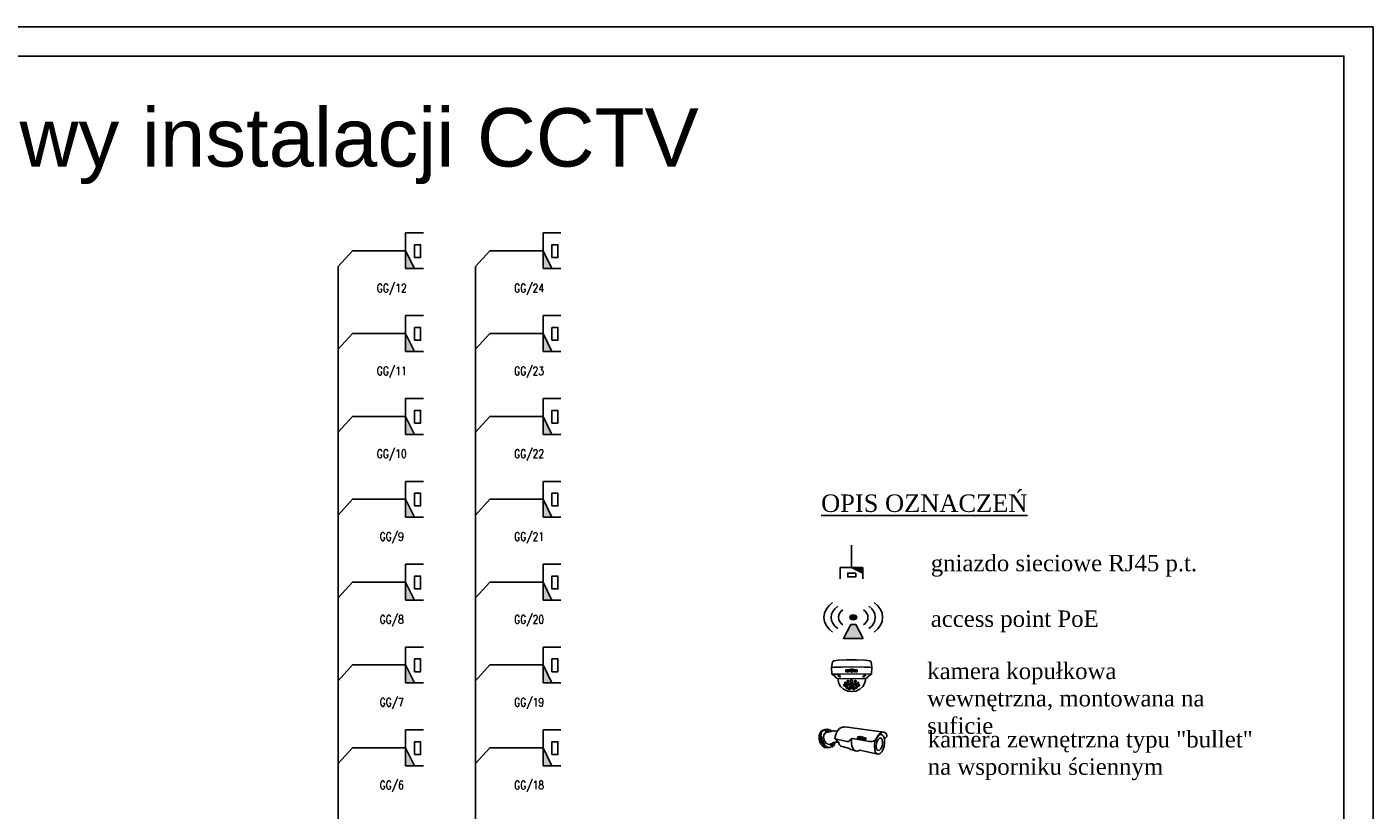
# Model space of a CAD drawing. Header units: inches. Extents: x 6268 to 12323, y 5221 to 42059.
# Tile 51 of 98: x 9860 to 12168, y 19118 to 20461. Entities that reach past the tile are written whole.
import ezdxf
from ezdxf.enums import TextEntityAlignment as Align

# ---------------------------------------------------------------- set-up
doc = ezdxf.new("R2010")
doc.units = ezdxf.units.IN
doc.header["$MEASUREMENT"] = 0
doc.layers.add('CP_LINENORM', color=253, linetype='Continuous')
doc.styles.add('CP_ATTR', font='romans.shx')
doc.styles.add('SIMPLEX', font='simplex.shx')
doc.styles.get("Standard").update_dxf_attribs({"font": 'txt.shx'})

# ---------------------------------------------------------------- blocks, each defined once
blk = doc.blocks.new('A3_POZIOM')
at = {"linetype": 'Continuous'}
blk.add_lwpolyline([(-395, 0), (0, 0), (0, 287), (-395, 287)], close=True, dxfattribs=at)
at = {"layer": 'CP_LINENORM', "linetype": 'Continuous'}
blk.add_lwpolyline([(-415, -5), (5, -5), (5, 292), (-415, 292)], close=True, dxfattribs=at)
blk = doc.blocks.new('CPEL_D181')
h = blk.add_hatch(color=256)
h.paths.add_polyline_path([(-0.2, -0.5), (-0.2, -0.4), (0, -0.4)])
h.paths.add_polyline_path([(-0.092, -0.418), (-0.092, -0.418), (-0.092, -0.418), (-0.092, -0.418)], flags=24)
h.paths.add_polyline_path([(-0.092, -0.418), (-0.092, -0.419), (-0.092, -0.419), (-0.092, -0.418)], flags=24)
h.paths.add_polyline_path([(-0.092, -0.418), (-0.092, -0.418), (-0.091, -0.418), (-0.091, -0.418)], flags=24)
h.paths.add_polyline_path([(-0.092, -0.418), (-0.092, -0.418), (-0.091, -0.418), (-0.091, -0.418)], flags=24)
h.paths.add_polyline_path([(-0.092, -0.418), (-0.092, -0.419), (-0.091, -0.419), (-0.091, -0.418)], flags=24)
h.paths.add_polyline_path([(-0.092, -0.418), (-0.092, -0.418), (-0.092, -0.418), (-0.092, -0.418)], flags=24)
h.paths.add_polyline_path([(-0.092, -0.419), (-0.092, -0.419), (-0.091, -0.419), (-0.091, -0.419)], flags=24)
h.paths.add_polyline_path([(-0.092, -0.419), (-0.092, -0.419), (-0.092, -0.419), (-0.092, -0.419)], flags=24)
h.paths.add_polyline_path([(-0.092, -0.419), (-0.092, -0.419), (-0.091, -0.419), (-0.091, -0.419)], flags=24)
h.paths.add_polyline_path([(-0.092, -0.418), (-0.092, -0.419), (-0.091, -0.419), (-0.091, -0.418)], flags=24)
h.paths.add_polyline_path([(-0.092, -0.418), (-0.092, -0.418), (-0.092, -0.418), (-0.092, -0.418)], flags=24)
h.paths.add_polyline_path([(-0.092, -0.418), (-0.092, -0.418), (-0.091, -0.418), (-0.091, -0.418)], flags=24)
for p, q in [((0, 0), (0, -0.4)), ((-0.2, -0.6), (-0.2, -0.4)), ((-0.2, -0.4), (0.2, -0.4)), ((0, -0.4), (-0.2, -0.5)), ((0.2, -0.4), (0.2, -0.6))]:
    blk.add_line(p, q)
blk.add_lwpolyline([(-0.075, -0.5), (0.067, -0.5), (0.067, -0.567), (-0.075, -0.567)], close=True)
at = {"linetype": 'ByBlock', "style": 'CP_ATTR', "flags": 9}
for tag, p in [('NAME', (-0.092, -0.418)), ('GROUP', (-0.092, -0.418)), ('NUMBER', (-0.092, -0.418)), ('PRODUCER', (-0.092, -0.418)), ('ARTICLE', (-0.092, -0.418)), ('CHARACTER', (-0.092, -0.418)), ('VOLTAGE', (-0.092, -0.419)), ('WEIGHT', (-0.092, -0.418)), ('OTHER', (-0.092, -0.418)), ('PRODUCT-TYPE', (-0.092, -0.419)), ('ORDER-NO', (-0.092, -0.419)), ('POWER', (-0.092, -0.419))]:
    blk.add_attdef(tag, text='', height=0.00005, dxfattribs=at).set_placement(p, align=Align.MIDDLE_LEFT)
blk = doc.blocks.new('AAT_KOPUŁKA WANDAL.')
for points in [[(136, -97), (106, -93), (76, -53), (38, -21), (0, 0), (-7, 149), (9, 280), (40, 307), (144, 319), (342, 328), (450, 328)], [(767, -97), (796, -93), (826, -53), (864, -21), (902, 0), (909, 149), (894, 280), (863, 307), (759, 319), (560, 328), (452, 328)], [(-7, 149), (51, 157), (207, 161), (457, 166), (742, 161), (861, 158), (909, 149)], [(0, 0), (194, 0), (553, 3), (902, 0)], [(410, 113), (436, 113), (452, 84)], [(410, 113), (443, 47), (451, 47)], [(493, 113), (467, 113), (452, 84)], [(493, 113), (460, 47), (452, 47)], [(450, -398), (360, -390), (264, -343), (197, -283), (157, -211), (139, -139), (136, -97), (450, -105)], [(452, -398), (542, -390), (639, -343), (705, -283), (745, -211), (763, -139), (767, -97), (452, -105)]]:
    blk.add_lwpolyline(points)
for points in [[(318, 55), (318, 100), (332, 100), (350, 80), (350, 100), (369, 100), (369, 55), (350, 55), (335, 70), (335, 55)], [(492, 100), (492, 63), (503, 55), (524, 55), (533, 64), (533, 100), (519, 100), (519, 72), (512, 66), (508, 72), (508, 100)], [(578, 90), (570, 99), (550, 100), (540, 88), (540, 79), (566, 73), (565, 64), (549, 63), (544, 71), (540, 66), (538, 59), (544, 55), (573, 55), (577, 65), (576, 73), (567, 82), (551, 84), (550, 89), (562, 89), (569, 87), (577, 85)], [(144, -39), (161, -55), (177, -65), (190, -64), (191, -54), (179, -40), (163, -30), (146, -24), (139, -24), (137, -29), (140, -36)], [(307, -260), (300, -247), (288, -241), (272, -245), (267, -258), (272, -270), (281, -277), (296, -277), (303, -273), (307, -265)], [(330, -205), (321, -192), (309, -186), (293, -190), (287, -205), (292, -221), (303, -228), (320, -228), (329, -220), (331, -211)], [(358, -307), (351, -293), (340, -288), (323, -291), (318, -304), (323, -316), (332, -323), (348, -324), (354, -319), (358, -311)], [(361, -256), (355, -242), (343, -237), (326, -240), (321, -253), (326, -265), (335, -272), (351, -272), (357, -268), (361, -260)], [(389, -163), (380, -149), (368, -144), (352, -147), (346, -163), (351, -179), (362, -185), (379, -185), (388, -177), (390, -169)], [(400, -219), (391, -206), (379, -201), (363, -204), (357, -220), (363, -236), (373, -242), (390, -242), (399, -234), (401, -226)], [(447, -253), (421, -258), (401, -273), (392, -286), (391, -305), (405, -321), (430, -330), (449, -331), (474, -328), (499, -312), (508, -295), (505, -280), (488, -262), (462, -255)], [(452, -275), (433, -277), (418, -286), (417, -296), (419, -307), (430, -314), (447, -316), (470, -313), (482, -302), (483, -287), (468, -276)], [(446, -126), (435, -131), (427, -143), (424, -154), (427, -169), (434, -178), (448, -182), (462, -177), (470, -159), (469, -143), (462, -135), (454, -127)], [(447, -188), (433, -193), (428, -202), (426, -218), (432, -228), (442, -232), (459, -231), (468, -219), (470, -209), (463, -196), (456, -191)], [(500, -219), (508, -206), (520, -201), (537, -204), (543, -220), (537, -236), (527, -242), (510, -242), (500, -234), (499, -226)], [(511, -163), (520, -149), (532, -144), (548, -147), (554, -163), (548, -179), (538, -185), (521, -185), (512, -177), (510, -169)], [(539, -256), (545, -242), (557, -237), (573, -240), (578, -253), (574, -265), (565, -272), (549, -272), (542, -268), (539, -260)], [(542, -307), (548, -293), (560, -288), (577, -291), (582, -304), (577, -316), (568, -323), (552, -324), (546, -319), (542, -311)], [(570, -205), (579, -192), (591, -186), (607, -190), (613, -205), (608, -221), (597, -228), (580, -228), (571, -220), (569, -211)], [(593, -260), (600, -247), (611, -241), (628, -245), (633, -258), (628, -270), (619, -277), (603, -277), (597, -273), (593, -265)], [(758, -39), (741, -55), (726, -65), (712, -64), (712, -54), (723, -40), (739, -30), (756, -24), (763, -24), (765, -29), (762, -36)], [(400, -334), (390, -332), (374, -333), (370, -339), (374, -345), (387, -351), (403, -354), (416, -351), (418, -344), (411, -339)], [(500, -334), (510, -332), (525, -333), (530, -339), (526, -345), (512, -351), (497, -354), (484, -351), (482, -344), (489, -339)]]:
    blk.add_lwpolyline(points, close=True)
for centre, major_axis, ratio in [((394, 78), (0, -22.5), 0.882988), ((393, 78), (0, -9.47), 0.904762)]:
    blk.add_ellipse(centre, major_axis=major_axis, ratio=ratio)
blk = doc.blocks.new('AAT_BULLET')
for points in [[(-14790, 742), (-14939, 699), (-15073, 626), (-15215, 500), (-15330, 339), (-15399, 204), (-15449, 66), (-15468, -76), (-15453, -286), (-15361, -436), (-15204, -589), (-15073, -647), (-14893, -700), (-14956, -991), (-14981, -1432), (-14981, -1868), (-14858, -2488), (-14625, -3144), (-14324, -3745), (-13975, -4107), (-13735, -4236), (-13386, -4285), (-13104, -4168), (-12840, -3770), (-12705, -3254), (-12656, -2573), (-12686, -1911), (-12846, -1291), (-13134, -684), (-13502, -187), (-13827, 101), (-14024, 175), (-14251, 181), (-14496, 46), (-14699, -199), (-14870, -549), (-14893, -700)], [(-5854, 1982), (-14790, 742)], [(-14692, 755), (-14380, 728), (-14088, 601), (-13812, 363), (-13567, 57), (-13253, -357), (-13003, -760), (-12793, -1074), (-12435, -1327), (-12074, -1431), (-11546, -1400), (-7676, -689), (-7347, -765), (-7113, -1041), (-6911, -1280), (-6684, -1425), (-6408, -1413), (-3618, -782), (-3652, -258), (-3863, 451), (-4204, 1042), (-4660, 1559), (-5124, 1824), (-5373, 1878), (-5642, 1855), (-5854, 1982)], [(-4414, -1581), (-4053, -1527), (-3624, -1545), (-3293, -1655), (-2968, -1822), (-2359, -2068), (-1790, -1920), (-1250, -1351), (-1015, -586), (-1073, 141), (-1495, 622), (-3331, 1073), (-3483, 999), (-3802, 1048), (-4164, 973)], [(-2920, 972), (-2470, 1269), (-1950, 1436), (-1302, 1348), (-654, 867), (-389, 92), (-301, -713), (-605, -1577), (-1126, -2235), (-1734, -2637), (-2323, -2794), (-2981, -2608), (-3373, -2313), (-3628, -1832), (-3705, -1542)], [(-2323, -2794), (-1865, -2816), (-1264, -2736), (-699, -2319), (-258, -1675), (-6, -889), (0, 0), (-405, 877), (-889, 1215), (-1302, 1348)], [(-13386, -4285), (-9272, -3413), (-9036, -3551), (-8693, -3639), (-8251, -3521), (-7957, -3306), (-7692, -2913), (-7505, -2403), (-7437, -1922), (-7438, -1314), (-7512, -727)], [(-8693, -3639), (-7216, -3248), (-6719, -2886), (-4995, -2451), (-4645, -2132), (-4400, -1549), (-4119, -1354), (-3950, -1082), (-3932, -853)]]:
    blk.add_lwpolyline(points)
for points in [[(-1573, 1082), (-1853, 1066), (-2144, 951), (-2270, 902), (-2243, 836), (-2136, 808), (-1870, 809), (-1642, 848), (-1471, 878), (-1431, 967), (-1409, 1086)], [(-14298, -805), (-14518, -1400), (-14488, -2124), (-14328, -2633), (-14009, -3154), (-13690, -3418), (-13371, -3394), (-13114, -3062), (-13040, -2486), (-13089, -1817), (-13267, -1290), (-13543, -866), (-13819, -645), (-14101, -652)], [(-10685, -967), (-10574, -950), (-10579, -761), (-10443, -912), (-10323, -895), (-10361, -536), (-10469, -555), (-10469, -742), (-10586, -588), (-10711, -605)], [(-10057, -353), (-9748, -845), (-9554, -816), (-9431, -248), (-9606, -267), (-9676, -646), (-9880, -320)], [(-9422, -416), (-9403, -595), (-9369, -675), (-9307, -701), (-9166, -698), (-9096, -631), (-9103, -507), (-9108, -346), (-9221, -361), (-9209, -452), (-9206, -538), (-9228, -622), (-9295, -607), (-9309, -502), (-9321, -385)], [(-8799, -387), (-8873, -329), (-8981, -332), (-9046, -385), (-9060, -468), (-9034, -533), (-8924, -531), (-8886, -530), (-8909, -591), (-8971, -595), (-9017, -581), (-9048, -631), (-9010, -672), (-8919, -687), (-8825, -655), (-8770, -588), (-8773, -509), (-8789, -466), (-8895, -461), (-8974, -444), (-8957, -413), (-8868, -413), (-8837, -413)], [(-2680, -2371), (-2964, -2156), (-3079, -2003), (-3129, -1857), (-2977, -1872), (-2901, -1920), (-2838, -1979), (-2723, -2082), (-2663, -2216), (-2661, -2332)], [(-482, -268), (-605, -452), (-620, -770), (-629, -967), (-785, -1249), (-946, -1498), (-1038, -1686), (-1233, -1909), (-1145, -2081), (-909, -1864), (-743, -1561), (-494, -1037), (-442, -796), (-437, -386)]]:
    blk.add_lwpolyline(points, close=True)
for centre, radius in [((-10131, -684), 174), ((-10129, -689), 85.6)]:
    blk.add_circle(centre, radius)
blk = doc.blocks.new('CPEL_1090')
h = blk.add_hatch(color=256)
edge = h.paths.add_edge_path()
edge.add_arc((0, 0), 0.0707, 0, 360)
blk.add_hatch(color=256).paths.add_polyline_path([(-0.05, -0.2), (0.05, -0.2), (0.2, -0.6), (-0.2, -0.6)])
blk.add_lwpolyline([(-0.05, -0.2), (0.05, -0.2), (0.2, -0.6), (-0.2, -0.6), (-0.05, -0.2)])
blk.add_circle((0, 0), 0.0707)
for radius, start, end in [(0.6, 135, 225), (0.45, 135, 225), (0.45, 315, 45), (0.6, 315, 45), (0.3, 135, 225), (0.3, 315, 45)]:
    blk.add_arc((0, 0), radius, start, end)
at = {"linetype": 'ByBlock', "style": 'CP_ATTR', "flags": 9}
for tag, p in [('NAME', (-0.092, -0.018)), ('GROUP', (-0.092, -0.018)), ('NUMBER', (-0.092, -0.018)), ('PRODUCER', (-0.092, -0.018)), ('ARTICLE', (-0.092, -0.018)), ('CHARACTER', (-0.092, -0.018)), ('VOLTAGE', (-0.092, -0.019)), ('WEIGHT', (-0.092, -0.018)), ('OTHER', (-0.092, -0.018)), ('PRODUCT-TYPE', (-0.092, -0.019)), ('ORDER-NO', (-0.092, -0.019)), ('POWER', (-0.092, -0.019))]:
    blk.add_attdef(tag, text='', height=0.00005, dxfattribs=at).set_placement(p, align=Align.MIDDLE_LEFT)

msp = doc.modelspace()

# ---------------------------------------------------------------- linework, layer by layer
for p, q in [((10393.806, 20050.011), (10393.806, 18315.904)), ((10629.306, 20050.011), (10629.306, 18315.904))]:
    msp.add_line(p, q)
for points in [[(10448.204, 20076.99), (10448.204, 20076.99), (10418.461, 20076.99), (10393.806, 20050.011)], [(10683.704, 20076.99), (10683.704, 20076.99), (10653.961, 20076.99), (10629.306, 20050.011)], [(10448.204, 19934.969), (10448.204, 19934.969), (10418.461, 19934.969), (10393.806, 19907.99)], [(10683.704, 19934.969), (10683.704, 19934.969), (10653.961, 19934.969), (10629.306, 19907.99)], [(10448.204, 19792.948), (10448.204, 19792.948), (10418.461, 19792.948), (10393.806, 19765.969)], [(10683.704, 19792.948), (10683.704, 19792.948), (10653.961, 19792.948), (10629.306, 19765.969)], [(10448.204, 19650.927), (10448.204, 19650.927), (10418.461, 19650.927), (10393.806, 19623.948)], [(10683.704, 19650.927), (10683.704, 19650.927), (10653.961, 19650.927), (10629.306, 19623.948)], [(10448.204, 19508.906), (10448.204, 19508.906), (10418.461, 19508.906), (10393.806, 19481.927)], [(10683.704, 19508.906), (10683.704, 19508.906), (10653.961, 19508.906), (10629.306, 19481.927)], [(10448.204, 19366.885), (10448.204, 19366.885), (10418.461, 19366.885), (10393.806, 19339.906)], [(10683.704, 19366.885), (10683.704, 19366.885), (10653.961, 19366.885), (10629.306, 19339.906)], [(10448.204, 19224.864), (10448.204, 19224.864), (10418.461, 19224.864), (10393.806, 19197.885)], [(10683.704, 19224.864), (10683.704, 19224.864), (10653.961, 19224.864), (10629.306, 19197.885)]]:
    msp.add_lwpolyline(points)

# ---------------------------------------------------------------- block references
for name, p, xscale, yscale, zscale in [('A3_POZIOM', (12118.078, 17540.899), 9.999, 9.999, 1.01), ('CPEL_D181', (11273.938, 19572.384), -96, 96, 96), ('CPEL_1090', (11276.97, 19448.532), 84, 60, 58.5), ('AAT_KOPUŁKA WANDAL.', (11240.441, 19351.228), 0.07500000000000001, 0.07500000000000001, 0.07500000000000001), ('AAT_BULLET', (11218.438, 19246.154), -0.007500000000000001, 0.007500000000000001, 0.007500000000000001)]:
    msp.add_blockref(name, p, dxfattribs=dict(xscale=xscale, yscale=yscale, zscale=zscale))
at = {"xscale": 153.6, "yscale": 153.6, "zscale": 153.6, "rotation": 90}
for p in [(10448.204, 20076.99), (10683.704, 20076.99), (10448.204, 19934.969), (10683.704, 19934.969), (10448.204, 19792.948), (10683.704, 19792.948), (10448.204, 19650.927), (10683.704, 19650.927), (10448.204, 19508.906), (10683.704, 19508.906), (10448.204, 19366.885), (10683.704, 19366.885), (10448.204, 19224.864), (10683.704, 19224.864)]:
    msp.add_blockref('CPEL_D181', p, dxfattribs=at)

# ---------------------------------------------------------------- texts
at = {"style": 'SIMPLEX', "width": 0.8}
for s, p in [('GG/12', (10485.806, 20013.034)), ('GG/24', (10721.306, 20013.034)), ('GG/11', (10485.806, 19871.013)), ('GG/23', (10721.306, 19871.013)), ('GG/10', (10485.806, 19728.992)), ('GG/22', (10721.306, 19728.992)), ('GG/9', (10485.806, 19586.971)), ('GG/21', (10721.306, 19586.971)), ('GG/8', (10485.806, 19444.95)), ('GG/20', (10721.306, 19444.95)), ('GG/7', (10485.806, 19302.929)), ('GG/19', (10721.306, 19302.929)), ('GG/6', (10485.806, 19160.908)), ('GG/18', (10721.306, 19160.908))]:
    msp.add_text(s, height=14.4, rotation=360, dxfattribs=at).set_placement(p, align=Align.MIDDLE_CENTER)
at = {"attachment_point": 1}
for s, insert, char_height, width in [('{\\fArial|b0|i0|c238|p34;Schemat blokowy instalacji CCTV }', (8923.943, 20321.279, -482.083), 100, 3358.04179), ('\\fTimes New Roman|b0|i0|c0|p0;\\LOPIS OZNACZEŃ\\l\\P', (11221.858, 19659.163), 30, 514.50615), ('{\\fTimes New Roman|b0|i0|c238|p18;gniazdo sieciowe RJ45 p.t.}', (11409.894, 19555.638), 28.125, 1216.21275), ('{\\fTimes New Roman|b0|i0|c238|p18;access point PoE}', (11409.894, 19460.283), 28.125, 1216.21275), ('{\\fTimes New Roman|b0|i0|c238|p0;kamera kopułkowa wewnętrzna, montowana na suficie}', (11403.737, 19370.765), 28.125, 541.11193), ('{\\fTimes New Roman|b0|i0|c238|p0;kamera zewnętrzna typu "bullet" na wsporniku ściennym}', (11404.75, 19253.6), 28.125, 568.89386)]:
    msp.add_mtext(s, dxfattribs=dict(at, insert=insert, char_height=char_height, width=width))

doc.saveas('drawing.dxf')
